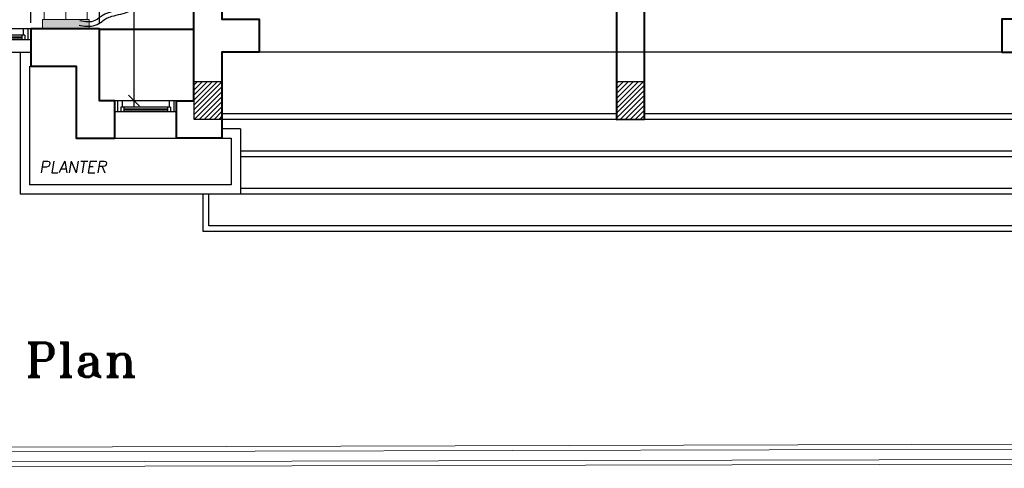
# Model space of a CAD drawing. Header units: metres. Extents: x -710577 to 709766, y -710660 to 709683.
# Tile 24 of 70: x -479.54 to -469, y -526.52 to -521.72. Entities that reach past the tile are written whole.
import ezdxf
from ezdxf.enums import TextEntityAlignment as Align

# ---------------------------------------------------------------- set-up
doc = ezdxf.new("R2010")
doc.units = ezdxf.units.M
doc.header["$LTSCALE"] = 50
doc.header["$MEASUREMENT"] = 0
for name, pattern in [('GR XREF$0$DASHED2', [0.375, 0.25, -0.125]), ('GR XREF$0$ground$0$HIDDEN', [0.375, 0.25, -0.125]), ('GR XREF$0$HIDDEN', [0.375, 0.25, -0.125]), ('GR-263$0$ground$0$DOT2', [0.125, 0, -0.125])]:
    doc.linetypes.add(name, pattern=pattern)
doc.layers.add('A-ANNO-DIMS-18', color=8, linetype='Continuous', lineweight=18)
doc.layers.add('GR XREF$0$INT- WALL', color=7, linetype='Continuous', lineweight=40)
for name, color, linetype in [('BS XREF$0$INT- ARCH Dim', 8, 'Continuous'), ('DIM-IN', 5, 'Continuous'), ('GR XREF$0$INT- BEAM', 254, 'GR XREF$0$DASHED2'), ('GR XREF$0$INT- COLUMN', 251, 'Continuous'), ('GR XREF$0$INT- COLUMN HATCH', 8, 'Continuous'), ('GR XREF$0$INT- ELEVATION PLAN', 25, 'Continuous'), ('GR XREF$0$INT- GLASS', 5, 'Continuous'), ('GR XREF$0$INT- STAIRS HIDDEN', 254, 'GR XREF$0$HIDDEN'), ('GR XREF$0$INT- WINDOWS', 5, 'Continuous'), ('GR-263$0$ground$0$RN', 3, 'Continuous'), ('M-TXT', 135, 'Continuous'), ('Samrt Heat', 1, 'Continuous'), ('smart heat', 7, 'Continuous')]:
    doc.layers.add(name, color=color, linetype=linetype)
doc.styles.add('GR-263$0$ground$0$AXT', font='simplex.shx')
doc.styles.add('GR-263$0$ground$0$ROMANTICBOLD', font='times.ttf')
doc.styles.add('ROMANT', font='romant')
doc.styles.get("Standard").update_dxf_attribs({"font": 'arial.ttf'})
doc.dimstyles.new('GR-263$0$ground$0$DIM-50$0', dxfattribs={"dimscale": 0, "dimtxt": 0.125, "dimasz": 0.06, "dimexe": 0, "dimexo": 0, "dimgap": 0.05, "dimtad": 1, "dimrnd": 0.5, "dimzin": 0, "dimdsep": 46, "dimtxsty": 'GR-263$0$ground$0$ROMANTICBOLD', "dimblk1": 'GR-263$0$ground$0$DTICK', "dimblk2": 'GR-263$0$ground$0$DTICK', "dimsah": 1, "dimcen": 0.1, "dimclrd": 2, "dimclre": 2, "dimclrt": 3, "dimaunit": 1, "dimadec": 0, "dimazin": 0, "dimtfac": 1e-05, "dimtix": 1, "dimtmove": 2, "dimatfit": 3, "dimldrblk": 'GR-263$0$ground$0$DTICK', "dimfxl": 0, "dimtolj": 1, "dimtzin": 0, "dimarcsym": 0})
doc.dimstyles.get("Standard").update_dxf_attribs({"dimtxt": 0.18, "dimasz": 0.18, "dimexe": 0.18, "dimexo": 0.0625, "dimgap": 0.09, "dimtad": 0, "dimtih": 1, "dimtoh": 1, "dimzin": 0, "dimdsep": 46, "dimtxsty": 'Standard', "dimcen": 0.09, "dimadec": 0, "dimazin": 0, "dimtfac": 1, "dimtofl": 0, "dimtmove": 0, "dimatfit": 3, "dimfxl": 1, "dimtolj": 1, "dimtzin": 0, "dimarcsym": 0})
pattern_1 = [(45, (275.926745, -767.539074), (-0.0265165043, 0.0265165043), [])]

# ---------------------------------------------------------------- blocks, each defined once
blk = doc.blocks.new('GR XREF$0$ground$0$W66')
at = {"layer": 'GR XREF$0$INT- WINDOWS'}
for p, q in [((-0.12, 0), (-0.12, -0.66)), ((-0.12, 0), (0, 0)), ((0, 0), (0, -0.66)), ((-0.12, -0.03), (0, -0.03)), ((-0.12, -0.08), (-0.05, -0.08)), ((-0.05, -0.065), (-0.05, -0.595)), ((-0.05, -0.065), (0, -0.065)), ((-0.05, -0.095), (0, -0.095)), ((-0.03, -0.095), (-0.03, -0.565)), ((-0.02, -0.095), (-0.02, -0.565)), ((-0.12, -0.58), (-0.05, -0.58)), ((-0.12, -0.63), (0, -0.63)), ((-0.05, -0.565), (0, -0.565)), ((-0.05, -0.595), (0, -0.595)), ((-0.12, -0.66), (0, -0.66))]:
    blk.add_line(p, q, dxfattribs=at)
blk = doc.blocks.new('GR XREF$0$ground$0$A$C7301169D')
at = {"layer": 'GR XREF$0$INT- WINDOWS', "rotation": 90}
blk.add_blockref('GR XREF$0$ground$0$W66', (0, 0.12), dxfattribs=at)
blk = doc.blocks.new('GR-263$0$ground$0$RN')
at = {"style": 'GR-263$0$ground$0$AXT', "oblique": 10}
for tag, p in [('R1', (0, 0.75)), ('R2', (0, 0.5)), ('R3', (0, 0.25)), ('R4', (0, 0))]:
    blk.add_attdef(tag, text='', height=0.15, dxfattribs=at).set_placement(p, align=Align.MIDDLE)
blk = doc.blocks.new('GR-263$0$ground$0$DTICK')
at = {"color": 3}
blk.add_line((-1, -1), (1, 1), dxfattribs=at)
for p, q in [((-1, 0), (1, 0)), ((0, 1), (0, -1))]:
    blk.add_line(p, q)
blk = doc.blocks.new('*D2051')
at = {"layer": 'BS XREF$0$INT- ARCH Dim', "color": 2, "linetype": 'GR-263$0$ground$0$DOT2', "lineweight": -2, "transparency": 16777216}
for p, q in [((-477.674, -518.317), (-478.314, -518.317)), ((-477.767, -522.588), (-478.314, -522.588))]:
    blk.add_line(p, q, dxfattribs=at)
at = {"layer": 'BS XREF$0$INT- ARCH Dim', "color": 2, "lineweight": -2, "transparency": 16777216}
blk.add_line((-478.314, -518.377), (-478.314, -522.528), dxfattribs=at)
at = {"layer": 'BS XREF$0$INT- ARCH Dim', "color": 2, "lineweight": -2, "transparency": 16777216, "xscale": 0.06, "yscale": 0.06, "zscale": 0.06}
for p, rotation in [((-478.314, -518.317), 90), ((-478.314, -522.588), 270)]:
    blk.add_blockref('GR-263$0$ground$0$DTICK', p, dxfattribs=dict(at, rotation=rotation))
at = {"layer": 'BS XREF$0$INT- ARCH Dim', "color": 3, "transparency": 16777216, "insert": (-478.428, -520.452), "char_height": 0.125, "attachment_point": 5, "rotation": 90, "style": 'GR-263$0$ground$0$ROMANTICBOLD'}
blk.add_mtext('\\A1;4.50', dxfattribs=at)
blk = doc.blocks.new('*D2059')
at = {"layer": 'DIM-IN', "color": 0, "lineweight": -2, "transparency": 16777216}
for p, q in [((-479.419, -521.755), (-479.419, -520.982)), ((-478.684, -521.755), (-478.684, -520.982)), ((-479.599, -521.162), (-479.779, -521.162)), ((-478.504, -521.162), (-478.324, -521.162))]:
    blk.add_line(p, q, dxfattribs=at)
at = {"layer": 'DIM-IN', "color": 0, "transparency": 16777216}
for points in [[(-479.599, -521.132), (-479.599, -521.192), (-479.419, -521.162)], [(-478.504, -521.132), (-478.504, -521.192), (-478.684, -521.162)]]:
    blk.add_solid(points, dxfattribs=at)
at = {"layer": 'DIM-IN', "color": 0, "transparency": 16777216, "insert": (-479.052, -521.162), "char_height": 0.18, "attachment_point": 5}
blk.add_mtext('\\A1;0.74', dxfattribs=at)
blk = doc.blocks.new('A$C35D36432')
h = blk.add_hatch(color=240)
h.set_gradient(color1=(250, 5, 38), color2=(238, 110, 242), tint=1, name='INVCURVED')
h.paths.add_polyline_path([(-0.065, -0.168), (0.035, -0.168), (0.035, 0.332), (-0.065, 0.332)])
at = {"color": 1}
for p, q in [((-0.065, 0.332), (-0.065, -0.168)), ((0.035, 0.332), (-0.065, 0.332)), ((0.035, -0.168), (0.035, 0.332)), ((-0.065, -0.168), (0.035, -0.168))]:
    blk.add_line(p, q, dxfattribs=at)
for points in [[(-0.422, 0.309, 0, 0.04, 0), (-0.356, 0.243, 0.04, 0.04, 0), (-0.356, 0.243, 0.04, 0.04, 0)], [(-0.274, 0.312, 0, 0.04, 0), (-0.181, 0.312, 0.04, 0.04, 0), (-0.181, 0.312, 0.04, 0.04, 0)], [(-0.274, 0.082, 0, 0.04, 0), (-0.181, 0.082, 0.04, 0.04, 0), (-0.181, 0.082, 0.04, 0.04, 0)], [(-0.422, -0.146, 0, 0.04, 0), (-0.356, -0.08, 0.04, 0.04, 0), (-0.356, -0.08, 0.04, 0.04, 0)], [(-0.274, -0.148, 0, 0.04, 0), (-0.181, -0.148, 0.04, 0.04, 0), (-0.181, -0.148, 0.04, 0.04, 0)]]:
    blk.add_lwpolyline(points, format="xyseb", dxfattribs=at)
for points in [[(-0.356, 0.243), (-0.274, 0.162)], [(-0.181, 0.312), (-0.065, 0.312)], [(-0.356, -0.08), (-0.274, 0.002)], [(-0.181, 0.082), (-0.065, 0.082)], [(-0.181, -0.148), (-0.065, -0.148)]]:
    blk.add_lwpolyline(points, dxfattribs=at)

msp = doc.modelspace()

# ---------------------------------------------------------------- hatches: boundary and pattern name
at = {"layer": 'GR XREF$0$INT- COLUMN HATCH'}
h = msp.add_hatch(dxfattribs=at)
h.set_pattern_fill('ANSI31', color=256, scale=0.3, style=0)
h.set_pattern_definition(pattern_1)
h.paths.add_polyline_path([(-477.674, -522.785), (-477.374, -522.785), (-477.374, -522.385), (-477.674, -522.385)])
h = msp.add_hatch(dxfattribs=at)
h.set_pattern_fill('ANSI31', color=256, scale=0.3, style=0)
h.set_pattern_definition(pattern_1)
h.paths.add_polyline_path([(-473.149, -522.787), (-472.849, -522.787), (-472.849, -522.387), (-473.149, -522.387)])

# ---------------------------------------------------------------- linework, layer by layer
at = {"color": 1}
msp.add_open_spline([(-478.902, -521.779, 0), (-478.849, -521.788, 0), (-478.79, -521.8), (-478.7, -521.771), (-478.675, -521.754), (-478.637, -521.724), (-478.623, -521.713), (-478.591, -521.697), (-478.572, -521.691), (-478.49, -521.667), (-478.421, -521.655), (-478.218, -521.576), (-478.112, -521.476), (-477.931, -521.246), (-477.855, -521.117), (-477.705, -520.867), (-477.633, -520.743), (-477.435, -520.367), (-477.328, -520.112), (-477.238, -519.687), (-477.225, -519.524), (-477.227, -519.239), (-477.234, -519.118), (-477.241, -518.998)], degree=3, knots=[0, 0, 0, 0, 0.147879, 0.147879, 0.216275, 0.216275, 0.284671, 0.284671, 0.353066, 0.353066, 0.553375, 0.553375, 0.96362, 0.96362, 1.373866, 1.373866, 1.784111, 1.784111, 2.604602, 2.604602, 3.090568, 3.090568, 3.446992, 3.446992, 3.446992, 3.446992], dxfattribs=at)
at = {"color": 5}
msp.add_spline([(-478.894, -521.73, 0), (-478.728, -521.727), (-478.644, -521.668), (-478.563, -521.636), (-478.378, -521.584), (-477.876, -521.055), (-477.286, -519.612), (-477.291, -519.001)], degree=3, dxfattribs=at)
at = {"layer": 'GR XREF$0$INT- BEAM'}
msp.add_line((-469.024, -522.067), (-476.974, -522.067), dxfattribs=at)
at = {"layer": 'GR XREF$0$INT- COLUMN'}
for points in [[(-477.674, -522.785), (-477.374, -522.785), (-477.374, -522.385), (-477.674, -522.385)], [(-473.149, -522.787), (-472.849, -522.787), (-472.849, -522.387), (-473.149, -522.387)]]:
    msp.add_lwpolyline(points, close=True, dxfattribs=at)
at = {"layer": 'GR XREF$0$INT- ELEVATION PLAN'}
for p, q in [((-479.534, -522.067), (-479.534, -523.588)), ((-479.434, -522.217), (-479.434, -523.488)), ((-477.174, -522.888), (-477.374, -522.888)), ((-477.174, -522.888), (-477.174, -523.588)), ((-477.374, -522.988), (-477.274, -522.988)), ((-477.274, -522.988), (-477.274, -523.488)), ((-477.274, -523.488), (-479.434, -523.488)), ((-477.174, -523.588), (-479.534, -523.588))]:
    msp.add_line(p, q, dxfattribs=at)
at = {"layer": 'GR XREF$0$INT- GLASS'}
for p, q in [((-478.684, -521.817), (-477.674, -521.817)), ((-478.684, -521.827), (-477.674, -521.827))]:
    msp.add_line(p, q, dxfattribs=at)
at = {"layer": 'GR XREF$0$INT- STAIRS HIDDEN', "linetype": 'GR XREF$0$ground$0$HIDDEN'}
for p, q in [((-468.824, -523.128), (-477.174, -523.128)), ((-468.824, -523.528), (-477.174, -523.528))]:
    msp.add_line(p, q, dxfattribs=at)
at = {"layer": 'GR XREF$0$INT- STAIRS HIDDEN', "color": 2}
for p, q in [((-468.824, -523.188), (-477.174, -523.188)), ((-468.824, -523.588), (-477.174, -523.588))]:
    msp.add_line(p, q, dxfattribs=at)
at = {"layer": 'GR XREF$0$INT- STAIRS HIDDEN', "linetype": 'GR XREF$0$ground$0$HIDDEN'}
for points in [[(-473.149, -522.728), (-477.374, -522.728)], [(-468.824, -522.728), (-472.849, -522.728)], [(-468.484, -523.928), (-477.514, -523.928), (-477.514, -523.588)]]:
    msp.add_lwpolyline(points, dxfattribs=at)
at = {"layer": 'GR XREF$0$INT- STAIRS HIDDEN', "color": 2}
for points in [[(-468.824, -522.788), (-477.374, -522.788)], [(-468.424, -523.988), (-477.574, -523.988), (-477.574, -523.588)], [(-468.424, -523.988), (-477.574, -523.988), (-477.574, -523.588)]]:
    msp.add_lwpolyline(points, dxfattribs=at)
at = {"layer": 'GR XREF$0$INT- WALL'}
for points in [[(-480.574, -518.432), (-480.574, -518.197), (-477.374, -518.197), (-477.374, -519.889), (-476.574, -519.889), (-476.574, -520.139), (-477.374, -520.139), (-477.374, -521.717), (-476.974, -521.717), (-476.974, -522.067), (-477.374, -522.067), (-477.374, -522.988), (-477.859, -522.988), (-477.859, -522.588), (-477.674, -522.588), (-477.674, -518.317), (-480.454, -518.317), (-480.454, -518.432)], [(-465.424, -518.432), (-465.424, -518.197), (-468.624, -518.197), (-468.624, -519.889), (-469.424, -519.889), (-469.424, -520.139), (-468.624, -520.139), (-468.624, -521.717), (-469.024, -521.717), (-469.024, -522.067), (-468.624, -522.067), (-468.624, -522.988), (-468.139, -522.988), (-468.139, -522.588), (-468.324, -522.588), (-468.324, -518.317), (-465.544, -518.317), (-465.544, -518.432)], [(-479.419, -521.817), (-479.419, -522.217), (-478.934, -522.217), (-478.934, -522.988), (-478.519, -522.988), (-478.519, -522.588), (-478.684, -522.588), (-478.684, -521.817)]]:
    msp.add_lwpolyline(points, close=True, dxfattribs=at)
msp.add_lwpolyline([(-473.149, -520.139), (-473.149, -522.788), (-472.849, -522.787), (-472.849, -520.139)], dxfattribs=at)
at = {"layer": 'GR XREF$0$INT- WINDOWS'}
for p, q in [((-480.079, -522.067), (-479.419, -522.067)), ((-478.519, -522.988), (-477.859, -522.988))]:
    msp.add_line(p, q, dxfattribs=at)
at = {"layer": 'Samrt Heat', "color": 240, "lineweight": 0, "true_color": 0xed1f24}
for p, q in [((-487.781, -526.474), (-451.739, -526.387)), ((-487.781, -526.524), (-451.739, -526.437))]:
    msp.add_line(p, q, dxfattribs=at)
at = {"layer": 'smart heat', "color": 240, "lineweight": 0, "true_color": 0xed1f24}
for p, q in [((-487.881, -526.322), (-457.6, -526.235)), ((-487.881, -526.372), (-457.6, -526.286))]:
    msp.add_line(p, q, dxfattribs=at)

# ---------------------------------------------------------------- block references
at = {"layer": 'A-ANNO-DIMS-18', "color": 7, "rotation": 270}
msp.add_blockref('A$C35D36432', (-479.127, -521.784, 0), dxfattribs=at)
at = {"layer": 'GR XREF$0$INT- WINDOWS', "rotation": 180}
for p in [(-479.419, -521.817), (-477.859, -522.588)]:
    msp.add_blockref('GR XREF$0$ground$0$A$C7301169D', p, dxfattribs=at)
at = {"layer": 'GR-263$0$ground$0$RN'}
ref = msp.add_blockref('GR-263$0$ground$0$RN', (-478.97, -523.714), dxfattribs=dict(at, xscale=-0.8333333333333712, yscale=0.8333333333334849, zscale=0.8333333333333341))
ref.add_attrib('R2', 'PLANTER', dxfattribs={"layer": '0', "height": 0.125, "style": 'GR-263$0$ground$0$AXT', "oblique": 10}).set_placement((-478.97, -523.297), align=Align.MIDDLE)

# ---------------------------------------------------------------- texts
at = {"layer": 'M-TXT', "color": 244, "true_color": 0x991b1e, "style": 'ROMANT'}
msp.add_text('Ground Floor Plan', height=0.36418, dxfattribs=at).set_placement((-483.348, -525.543))

# ---------------------------------------------------------------- dimensions: what is measured, and where the dimension line sits
at = {"layer": 'BS XREF$0$INT- ARCH Dim', "color": 2}
dim = msp.add_linear_dim(base=(-478.314, -522.588), p1=(-477.674, -518.317), p2=(-477.767, -522.588), angle=90, dimstyle='GR-263$0$ground$0$DIM-50$0', override={"dimscale": 1}, dxfattribs=at)
dim.commit()
dim.dimension.update_dxf_attribs({"geometry": '*D2051', "text_midpoint": (-478.428, -520.452)})
at = {"layer": 'DIM-IN', "color": 0}
dim = msp.add_linear_dim(base=(-479.419385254, -521.16183641), p1=(-478.684385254, -521.817296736), p2=(-479.419385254, -521.817296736), dimstyle='Standard', dxfattribs=at)
dim.commit()
dim.dimension.update_dxf_attribs({"geometry": '*D2059', "text_midpoint": (-479.051885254, -521.16183641)})

doc.saveas('drawing.dxf')
